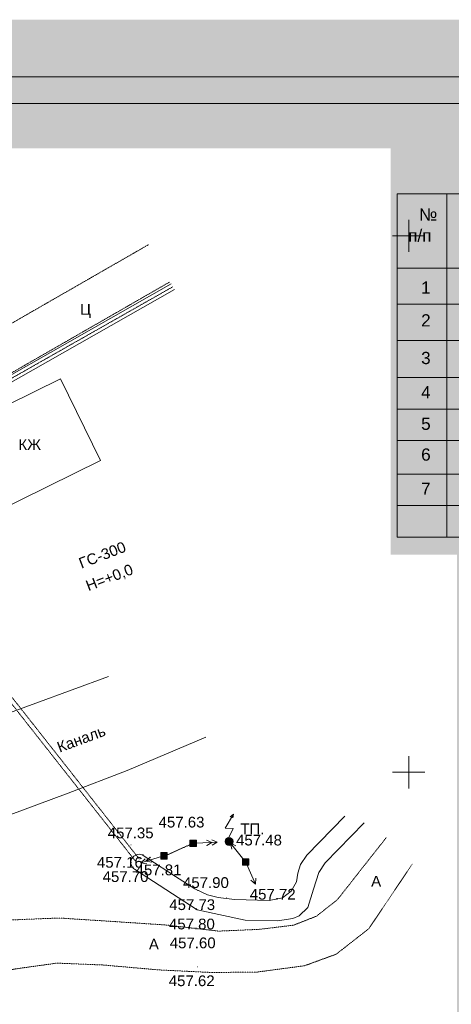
# Model space of a CAD drawing. Header units: millimetres. Extents: x 918404 to 1362154, y 4120617 to 4364104.
# Tile 108 of 256: x 942833 to 950875, y 4238384 to 4256736. Entities that reach past the tile are written whole.
import ezdxf

# ---------------------------------------------------------------- set-up
doc = ezdxf.new("R2010")
doc.units = ezdxf.units.MM
doc.header["$MEASUREMENT"] = 0
doc.linetypes.add('Д_ТРОТ_ТРУБА', pattern=[1.5, 0.75, -0.75])
for name, color, linetype, lineweight in [('(001) Сетка_Ном._пера__132', 132, 'Continuous', 18), ('(002) Рамка_Ном._пера__1', 1, 'Continuous', 18), ('(007) Здания_Ном._пера__7', 7, 'Continuous', 18), ('(013) Газ_Ном._пера__7', 7, 'Continuous', 18), ('(022) Возд. Линии_Ном._пера__240', 240, 'Continuous', 18), ('(022) Возд. Линии_Ном._пера__7', 7, 'Continuous', 18), ('(025) Дорога_Ном._пера__7', 7, 'Continuous', 18), ('(027) Гидрография_Ном._пера__7', 7, 'Continuous', 18), ('0_Ном._пера__1', 1, 'Continuous', 18), ('0_Ном._пера__174', 174, 'Continuous', 18), ('0_Ном._пера__255', 255, 'Continuous', 18), ('0_Ном._пера__4', 4, 'Continuous', 18), ('0_Ном._пера__5', 5, 'Continuous', 18), ('0_Ном._пера__7', 7, 'Continuous', 18), ('ВЫСОТА_Ном._пера__7', 7, 'Continuous', 18), ('Текст_Ном._пера__5', 5, 'Continuous', 18), ('ТОЧКИ_Ном._пера__5', 5, 'Continuous', 18)]:
    doc.layers.add(name, color=color, linetype=linetype, lineweight=lineweight)
doc.styles.add('СГЕНЕРИР_СТИЛЬ_1', font='arial.ttf')

msp = doc.modelspace()

# ---------------------------------------------------------------- hatches: boundary and pattern name
at = {"layer": '(002) Рамка_Ном._пера__1', "linetype": 'Continuous'}
msp.add_hatch(color=256, dxfattribs=at).paths.add_polyline_path([(946809.6, 4241417.2, 1), (946659.6, 4241417.2, 1)])
at = {"layer": '(022) Возд. Линии_Ном._пера__240', "linetype": 'Continuous'}
h = msp.add_hatch(color=256, dxfattribs=at)
h.paths.add_polyline_path([(946004.6, 4241445.7), (946004.6, 4241325.7), (946124.6, 4241325.7), (946124.6, 4241445.7)])
h.paths.add_polyline_path([(946054.6, 4241385.7, -1.0000337), (946074.6, 4241385.7, -1)], flags=0)
msp.add_hatch(color=256, dxfattribs=at).paths.add_polyline_path([(946809.6, 4241417.2, 1), (946659.6, 4241417.2, 1)])
h = msp.add_hatch(color=256, dxfattribs=at)
h.paths.add_polyline_path([(945461.2, 4241211.9), (945461.2, 4241091.9), (945581.2, 4241091.9), (945581.2, 4241211.9)])
h.paths.add_polyline_path([(945511.2, 4241151.9, -1.0000337), (945531.2, 4241151.9, -1)], flags=0)
h = msp.add_hatch(color=256, dxfattribs=at)
h.paths.add_polyline_path([(947103.8, 4241096.3), (946983.8, 4241096.3), (946983.8, 4240976.3), (947103.8, 4240976.3)])
h.paths.add_polyline_path([(947053.8, 4241036.3, -1.0000337), (947033.8, 4241036.3, -1)], flags=0)
at = {"layer": '(022) Возд. Линии_Ном._пера__7', "linetype": 'Continuous'}
for points in [[(946071.9, 4241378.8, 1), (946057.3, 4241392.5, 1)], [(945528.5, 4241145, 1), (945513.9, 4241158.7, 1)], [(947051.1, 4241029.5, 1), (947036.5, 4241043.1, 1)]]:
    msp.add_hatch(color=256, dxfattribs=at).paths.add_polyline_path(points)
at = {"layer": '0_Ном._пера__255', "linetype": 'Continuous'}
h = msp.add_hatch(color=256, dxfattribs=at)
h.paths.add_polyline_path([(921758.4, 4256735.6), (921758.4, 4225729.3), (965138, 4225729.3), (965138, 4256735.6)])
h.paths.add_polyline_path([(925842.5, 4226891.6), (925842.5, 4254335.7), (949743.4, 4254335.7), (949743.4, 4246766.4), (950980.5, 4246766.4), (950980.5, 4232899.9), (944525.3, 4232899.9), (944525.3, 4226891.6)], flags=0)

# ---------------------------------------------------------------- linework, layer by layer
at = {"layer": '(001) Сетка_Ном._пера__132', "linetype": 'Continuous'}
for p, q in [((950081.4, 4253008.3), (950081.4, 4252408.3)), ((949781.4, 4252708.3), (950381.4, 4252708.3)), ((950081.4, 4243008.3), (950081.4, 4242408.3)), ((949781.4, 4242708.3), (950381.4, 4242708.3))]:
    msp.add_line(p, q, dxfattribs=at)
at = {"layer": '(022) Возд. Линии_Ном._пера__7', "linetype": 'Continuous'}
for p, q in [((946414.3, 4241400.6), (946312.2, 4241446.3)), ((946414.7, 4241400.7), (946312.6, 4241446.3)), ((946514.2, 4241404.9), (946412.1, 4241450.6)), ((946514.6, 4241404.9), (946412.5, 4241450.6)), ((946114.5, 4241387.8), (946514.2, 4241404.9)), ((946114.9, 4241387.8), (946514.6, 4241404.9)), ((946414.3, 4241400.6), (946316.5, 4241346.4)), ((946414.7, 4241400.7), (946316.9, 4241346.4)), ((946514.2, 4241404.9), (946416.4, 4241350.7)), ((946514.6, 4241404.9), (946416.8, 4241350.7)), ((947012, 4241075.3), (946759, 4241385.2)), ((946759, 4241385.2), (946861, 4241339.4)), ((946759, 4241385.2), (946783.5, 4241276.1)), ((945473, 4241137.2), (945090.1, 4241021.3)), ((945090.1, 4241021.3), (945171.3, 4241098.2)), ((945473.3, 4241137.4), (945090.5, 4241021.5)), ((945090.5, 4241021.5), (945171.7, 4241098.3)), ((945185.8, 4241050.3), (945267, 4241127.1)), ((945186.2, 4241050.5), (945267.4, 4241127.3)), ((945090.1, 4241021.3), (945200.3, 4241002.4)), ((945090.5, 4241021.5), (945200.7, 4241002.6)), ((945185.8, 4241050.3), (945296, 4241031.4)), ((945186.2, 4241050.5), (945296.4, 4241031.6)), ((947063.7, 4240991.1), (947224.6, 4240624.9)), ((947224.6, 4240624.9), (947230.1, 4240736.6)), ((947224.6, 4240624.9), (947138.6, 4240696.4))]:
    msp.add_line(p, q, dxfattribs=at)
at = {"layer": '(022) Возд. Линии_Ном._пера__7', "linetype": 'Continuous', "flags": 128}
for points in [[(946816.6, 4241930.8), (946659.9, 4241665.5), (946811.9, 4241662.9), (946727.9, 4241491.3)], [(946754.6, 4241876.9), (946816.6, 4241930.8), (946802.3, 4241857.1)]]:
    msp.add_lwpolyline(points, dxfattribs=at)
for points in [[(946004.6, 4241325.7), (946124.6, 4241325.7), (946124.6, 4241445.7), (946004.6, 4241445.7)], [(945461.2, 4241091.9), (945581.2, 4241091.9), (945581.2, 4241211.9), (945461.2, 4241211.9)], [(946983.8, 4240976.3), (947103.8, 4240976.3), (947103.8, 4241096.3), (946983.8, 4241096.3)]]:
    msp.add_lwpolyline(points, close=True, dxfattribs=at)
at = {"layer": '(022) Возд. Линии_Ном._пера__7', "linetype": 'Continuous'}
for centre, radius in [((946734.6, 4241417.2), 75), ((946064.6, 4241385.7), 10), ((945521.2, 4241151.9), 10), ((947043.8, 4241036.3), 10)]:
    msp.add_circle(centre, radius, dxfattribs=at)
at = {"layer": '0_Ном._пера__1', "linetype": 'Д_ТРОТ_ТРУБА', "flags": 128}
msp.add_lwpolyline([(945520, 4241141.9), (946055.5, 4241381.6)], dxfattribs=at)
at = {"layer": '0_Ном._пера__174', "linetype": 'Continuous', "flags": 128}
for points in [[(922449.1, 4226391.6), (922449.1, 4255671.6), (964449.1, 4255671.6), (964449.1, 4226391.6)], [(924449.1, 4255171.6), (963949.1, 4255171.6), (963949.1, 4226891.6), (924449.1, 4226891.6)]]:
    msp.add_lwpolyline(points, close=True, dxfattribs=at)
at = {"layer": '0_Ном._пера__4', "linetype": 'Д_ТРОТ_ТРУБА', "flags": 128}
msp.add_lwpolyline([(938574.2, 4247715.4), (940416.3, 4248765.8), (945687.3, 4251758.2)], dxfattribs=at)
at = {"layer": '0_Ном._пера__4', "linetype": 'Continuous', "flags": 128}
for points in [[(936554.8, 4241265.6), (937591.5, 4241773.2), (939780.4, 4242768.5), (941773.6, 4243498.4), (944485.9, 4244491.6)], [(936911.3, 4240254.2), (937354.9, 4240267.7), (937971.6, 4240365), (938878.8, 4240670.4), (941471.7, 4241480.1), (942620.8, 4241904.8), (943737.9, 4242318.3), (944837, 4242740.6), (946302.6, 4243365.3)]]:
    msp.add_lwpolyline(points, dxfattribs=at)
msp.add_lwpolyline([(949254.4, 4241766.8), (948525.4, 4241018.7), (948405.7, 4240839.5), (948308.5, 4240529.6), (948200.8, 4240186.3), (948041.1, 4240031.4), (947923.6, 4239982.8), (947639.6, 4239942), (947033.9, 4239954.1), (946142.6, 4240142.8), (944975, 4240900, -0.9149812), (945116.8, 4241167.9), (945220.7, 4241104.4), (945737.8, 4240767.4), (946093.7, 4240535.4), (946331.3, 4240422.3), (946533.6, 4240371.9), (946835.5, 4240337.9), (947479.2, 4240320.4), (947728.7, 4240371.1), (947893, 4240490.7), (947992.4, 4240669.2), (948016.8, 4240829.4), (948065.5, 4240991.6), (948183.1, 4241166), (948888.9, 4241890.6)], format="xyb", dxfattribs=at)
at = {"layer": '0_Ном._пера__5', "linetype": 'Continuous'}
for p, q in [((949868.4, 4253492), (963934.4, 4253492)), ((949868.4, 4253492), (949868.4, 4247093)), ((950793.8, 4253492), (950793.8, 4247093)), ((949868.4, 4252102.3), (963935.4, 4252102.3)), ((949868.4, 4252102.3), (963935.4, 4252102.3)), ((949868.4, 4251432), (963935.4, 4251432)), ((949868.4, 4250758.9), (963935.4, 4250758.9)), ((949868.4, 4250067.6), (963934.2, 4250067.6)), ((949868.4, 4249478.3), (963934.3, 4249478.3)), ((949868.4, 4248893.2), (963932.4, 4248893.2)), ((949868.4, 4248267.4), (963934.2, 4248267.4)), ((949868.4, 4247678.1), (963934.3, 4247678.1)), ((949868.4, 4247093), (963932.4, 4247093))]:
    msp.add_line(p, q, dxfattribs=at)
at = {"layer": '0_Ном._пера__7', "linetype": 'Д_ТРОТ_ТРУБА', "flags": 128}
for points in [[(932935.2, 4245162.7), (933186.7, 4245094.7), (933493.8, 4245120), (934026.4, 4245271), (938092.3, 4248437.9), (945229.9, 4252540.7)], [(933690.1, 4243756), (933730.5, 4243952.2), (933808.1, 4244086.9), (938539.6, 4247772.3), (945628.6, 4251847.2)], [(945001, 4241038.5), (942418.5, 4244320.7)], [(945063.8, 4241088), (942481.4, 4244370.2)], [(936386.9, 4238747.4), (936650.6, 4238654.7), (936954.4, 4238654.7), (937463.9, 4238718.4), (940499.8, 4239519.7), (941768, 4239862.2), (942672.3, 4239956.2), (943564.2, 4239992.5), (944467.5, 4239934.4), (945556.1, 4239861.9), (946540.9, 4239747.9), (947292, 4239780.8), (947933.1, 4239858), (948359.6, 4240024.8), (948752.5, 4240334.1), (949665.4, 4241494.4)], [(937166.4, 4237048.8), (937425.7, 4237450.1), (937688.4, 4237671.9), (938074.9, 4237845.4), (940757.8, 4238553.6), (941998.3, 4238888.6), (942778.2, 4239047.4), (943529.1, 4239151.4), (944385.6, 4239116.5), (945412.5, 4239026.1), (946384.4, 4238977.7), (947237.6, 4238982.5), (948138.9, 4239102.3), (948732.2, 4239318.6), (949339.2, 4239794.8), (950151.2, 4241002.5)]]:
    msp.add_lwpolyline(points, dxfattribs=at)
at = {"layer": '0_Ном._пера__7', "linetype": 'Continuous', "flags": 128}
for points in [[(938544.5, 4247767.5), (940386.6, 4248818), (945657.6, 4251810.4)], [(938603.9, 4247663.2), (940445.9, 4248713.7), (945716.9, 4251706)]]:
    msp.add_lwpolyline(points, dxfattribs=at)
msp.add_lwpolyline([(941609.2, 4249067.3), (942354.9, 4247545.8), (944340.1, 4248518.7), (943594.4, 4250040.2)], close=True, dxfattribs=at)
at = {"layer": 'ТОЧКИ_Ном._пера__5', "linetype": 'Continuous'}
for p, q in [((944800.7, 4241292.5), (944810.7, 4241292.5)), ((944903, 4241356.5), (944913, 4241356.5)), ((946064.6, 4241385.7), (946074.6, 4241385.7)), ((946735.1, 4241414.4), (946745.1, 4241414.4)), ((945130.1, 4241167.9), (945140.1, 4241167.9)), ((945521.2, 4241151.9), (945531.2, 4241151.9)), ((944907, 4241026.4), (944917, 4241026.4)), ((947043.8, 4241036.3), (947053.8, 4241036.3)), ((946148.1, 4240503.1), (946158.1, 4240503.1)), ((946678.4, 4240371.4), (946688.4, 4240371.4)), ((946142.6, 4240142.8), (946152.6, 4240142.8)), ((946157.6, 4239791.3), (946167.6, 4239791.3)), ((946138.9, 4239084.5), (946148.9, 4239084.5))]:
    msp.add_line(p, q, dxfattribs=at)

# ---------------------------------------------------------------- texts
at = {"layer": '(007) Здания_Ном._пера__7', "linetype": 'Continuous', "insert": (942808.8, 4248717.2), "char_height": 200, "attachment_point": 7, "style": 'СГЕНЕРИР_СТИЛЬ_1'}
msp.add_mtext('{КЖ}', dxfattribs=at)
at = {"layer": '(013) Газ_Ном._пера__7', "linetype": 'Continuous', "char_height": 200, "attachment_point": 7, "rotation": 21.12049, "style": 'СГЕНЕРИР_СТИЛЬ_1'}
for s, insert in [('{ГС-300}', (943983.2, 4246499)), ('{Н=+0,0}', (944126.2, 4246046.9))]:
    msp.add_mtext(s, dxfattribs=dict(at, insert=insert))
at = {"layer": '(022) Возд. Линии_Ном._пера__7', "linetype": 'Continuous', "insert": (946944.4, 4241554.6), "char_height": 200, "attachment_point": 7, "style": 'СГЕНЕРИР_СТИЛЬ_1'}
msp.add_mtext('{ТП.}', dxfattribs=at)
at = {"layer": '(025) Дорога_Ном._пера__7', "linetype": 'Continuous', "char_height": 200, "attachment_point": 7, "style": 'СГЕНЕРИР_СТИЛЬ_1'}
for s, insert in [('{Ц}', (943956.2, 4251177)), ('{A}', (949381.8, 4240578.4)), ('{A}', (945240.4, 4239405.7))]:
    msp.add_mtext(s, dxfattribs=dict(at, insert=insert))
at = {"layer": '(027) Гидрография_Ном._пера__7', "linetype": 'Continuous', "insert": (943577.1, 4243070.5), "char_height": 200, "attachment_point": 7, "rotation": 20.50142, "style": 'СГЕНЕРИР_СТИЛЬ_1'}
msp.add_mtext('{Каналь}', dxfattribs=at)
at = {"layer": 'ВЫСОТА_Ном._пера__7', "linetype": 'Continuous', "char_height": 200, "attachment_point": 4, "style": 'СГЕНЕРИР_СТИЛЬ_1'}
for s, insert in [('{457.63}', (945421, 4241777.8)), ('{457.35}', (944473.2, 4241577.3)), ('{457.48}', (946864.6, 4241442.9)), ('{457.16}', (944272.2, 4241028.7)), ('{457.70}', (944378.4, 4240762.7)), ('{457.81}', (944992.7, 4240888.1)), ('{457.90}', (945876, 4240651.2)), ('{457.72}', (947120.1, 4240433.8)), ('{457.73}', (945619.6, 4240239.3)), ('{457.80}', (945614.1, 4239879)), ('{457.60}', (945629.1, 4239527.6)), ('{457.62}', (945610.4, 4238820.7))]:
    msp.add_mtext(s, dxfattribs=dict(at, insert=insert))
at = {"layer": 'Текст_Ном._пера__5', "linetype": 'Continuous', "char_height": 228.1, "attachment_point": 7, "style": 'СГЕНЕРИР_СТИЛЬ_1'}
for s, insert in [('{ №}', (950184.6, 4252988.9)), ('{п/п}', (950071.6, 4252594.7)), ('{1}', (950312.9, 4251628.8)), ('{2}', (950312.9, 4251017.2)), ('{3}', (950312.9, 4250313.3)), ('{4}', (950312.9, 4249678.2)), ('{5}', (950312.9, 4249087)), ('{6}', (950312.9, 4248513.1)), ('{7}', (950312.9, 4247880.7))]:
    msp.add_mtext(s, dxfattribs=dict(at, insert=insert))

doc.saveas('drawing.dxf')
